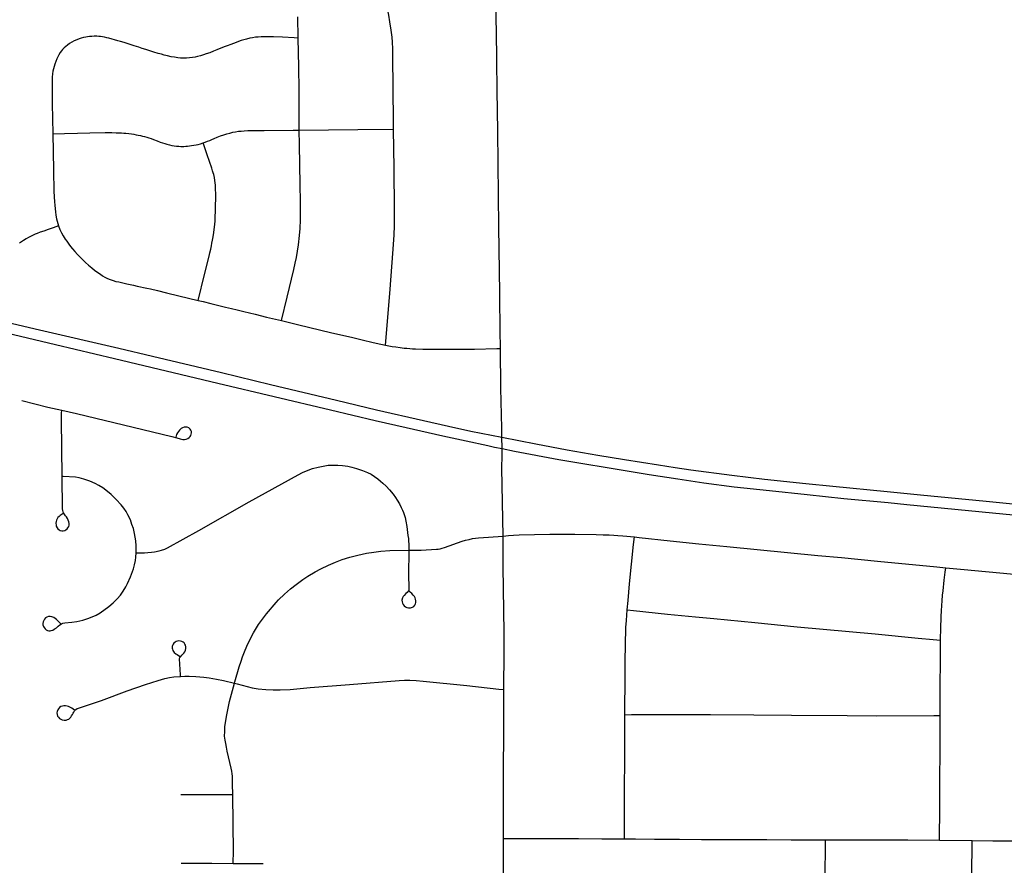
# Model space of a CAD drawing. Header units: feet. Extents: x 2113747 to 2516209, y 960708 to 1356798.
# Tile 55 of 92: x 2283602 to 2288757, y 1184896 to 1189324. Entities that reach past the tile are written whole.
import ezdxf

# ---------------------------------------------------------------- set-up
doc = ezdxf.new("R2010")
doc.units = ezdxf.units.FT
doc.header["$LTSCALE"] = 20
doc.header["$MEASUREMENT"] = 0
for name, color, linetype in [('GM_X_City_Street', 251, 'Continuous'), ('GM_X_Interstate_Route', 1, 'Continuous'), ('GM_X_State_Route', 1, 'Continuous')]:
    doc.layers.add(name, color=color, linetype=linetype)

msp = doc.modelspace()

# ---------------------------------------------------------------- linework, layer by layer
at = {"layer": 'GM_X_City_Street', "flags": 128}
for points in [[(2285559.5, 1188751.3), (2285559, 1188792.5), (2285556.4, 1189132.9), (2285555.7, 1189171.7), (2285554, 1189206), (2285551.8, 1189232.9), (2285546.9, 1189269.2), (2285540.6, 1189312.3), (2285534.5, 1189347.9), (2285527.2, 1189382.2), (2285518.7, 1189415.3), (2285485.7, 1189535.6), (2285477.7, 1189576.8), (2285470, 1189623.3), (2285466.1, 1189661.1), (2285463.5, 1189702.1), (2285462.7, 1189895.9), (2285464.3, 1190077.5)], [(2285060.1, 1189227.2), (2285057.8, 1189339.1)], [(2285060.1, 1189227.2), (2285038.4, 1189228.5), (2284978.6, 1189231.8), (2284931.2, 1189233.7), (2284903.3, 1189234.2), (2284882.1, 1189234.2), (2284866, 1189233.7), (2284849.9, 1189232.9), (2284836.8, 1189231.8), (2284820.9, 1189229.4), (2284807.3, 1189227), (2284789.6, 1189222.5), (2284775.2, 1189218.5), (2284761.3, 1189214.3), (2284747.4, 1189209.5), (2284734.5, 1189204.8), (2284721.8, 1189200), (2284706.9, 1189194.3), (2284688.5, 1189187.5), (2284672.8, 1189181.3), (2284661, 1189177), (2284646.7, 1189171.3), (2284633.8, 1189166), (2284615.8, 1189158.7), (2284597.4, 1189151.3), (2284578.9, 1189144.4), (2284564.2, 1189139.6), (2284547.7, 1189134.9), (2284532.4, 1189131), (2284520.3, 1189128.4), (2284506.8, 1189126.2), (2284490.3, 1189124.1), (2284475.1, 1189122.8), (2284458.6, 1189122.3), (2284443, 1189123.2), (2284429.9, 1189124.7), (2284413, 1189127.1), (2284394.8, 1189130.3), (2284376.1, 1189134.5), (2284358.8, 1189138.9), (2284344.8, 1189142.8), (2284327.1, 1189147.6), (2284303.6, 1189154.5), (2284278, 1189162.4), (2284261.5, 1189167.6), (2284243.7, 1189173.2), (2284225, 1189179.3), (2284202, 1189186.7), (2284185.5, 1189192.4), (2284165.1, 1189198.9), (2284148.2, 1189204.5), (2284129.9, 1189209.8), (2284115.1, 1189214.1), (2284098.7, 1189218.9), (2284085.7, 1189222.4), (2284069.2, 1189226.8), (2284058.7, 1189229.3), (2284045.3, 1189231.9), (2284034.8, 1189233.7), (2284024, 1189235.4), (2284016.3, 1189236.5), (2284005.3, 1189237.2), (2283991.4, 1189237.2), (2283978.8, 1189236.3), (2283968, 1189235.5), (2283957.5, 1189234.2), (2283947.5, 1189232.2), (2283936.7, 1189230.3), (2283922.8, 1189226.8), (2283913.2, 1189223.8), (2283900.2, 1189219), (2283887.6, 1189213.4), (2283875.5, 1189206.8), (2283862.4, 1189199), (2283851.6, 1189191.2), (2283842.9, 1189184.3), (2283834.6, 1189176.9), (2283826.4, 1189168.2), (2283820.7, 1189161.3), (2283814.2, 1189152.6), (2283806.8, 1189140), (2283801.2, 1189129.2), (2283796.4, 1189119.2), (2283790.7, 1189105.7), (2283785.1, 1189091.4), (2283781.6, 1189079.6), (2283778.5, 1189067), (2283775.9, 1189055.3), (2283773.8, 1189041), (2283772, 1189023.6), (2283771.2, 1189004.5), (2283771.2, 1188984.6), (2283771.1, 1188956.8), (2283771.9, 1188884.2), (2283773.7, 1188807.3), (2283775.7, 1188726.1)], [(2285065.3, 1188746.1), (2285064.9, 1188765.1), (2285064.3, 1188955.1), (2285062.9, 1189076.3), (2285060.1, 1189227.2)], [(2285065.3, 1188746.1), (2285372.7, 1188749.5), (2285559.5, 1188751.3)], [(2285517.4, 1187620.2), (2285526.3, 1187723.1), (2285541.8, 1187913.3), (2285555.4, 1188099.7), (2285561.9, 1188195.1), (2285564.1, 1188246.4), (2285564.8, 1188287.3), (2285564.2, 1188328.5), (2285562, 1188547.2), (2285559.5, 1188751.3)], [(2283775.7, 1188726.1), (2283835.8, 1188728), (2283904, 1188730.2), (2283969.1, 1188731.5), (2284049.9, 1188732.7), (2284084.6, 1188732.7), (2284106.4, 1188732.3), (2284121.1, 1188731.8), (2284134.8, 1188731.3), (2284146.3, 1188730.5), (2284157.1, 1188729.6), (2284173.2, 1188727.9), (2284188, 1188725.7), (2284199.3, 1188724), (2284211.8, 1188721.8), (2284221.8, 1188720.1), (2284233.6, 1188717.5), (2284244.4, 1188714.8), (2284255.9, 1188711.8), (2284267.9, 1188708.3), (2284277.7, 1188705.4), (2284289.6, 1188701.4), (2284303, 1188696.6), (2284322.2, 1188689.2), (2284337.4, 1188683.5), (2284349.9, 1188679.2), (2284361.7, 1188675.3), (2284372.1, 1188672.2), (2284386, 1188668.8), (2284398.8, 1188666), (2284411.2, 1188664), (2284423.3, 1188662.2), (2284434.6, 1188661.3), (2284444.9, 1188660.7), (2284453.7, 1188660.8), (2284461.5, 1188660.8), (2284471.3, 1188661.2), (2284481.1, 1188662.3), (2284490.7, 1188663.1), (2284501.5, 1188664.4), (2284513.2, 1188666.1), (2284525.8, 1188668.7), (2284536.7, 1188671.3), (2284548.8, 1188674.8), (2284562.5, 1188678.9)], [(2283775.7, 1188726.1), (2283776.7, 1188633.6), (2283778.3, 1188533.8), (2283779.3, 1188494.7), (2283779.8, 1188466.3), (2283780.9, 1188426.1), (2283782.1, 1188396.1), (2283783.9, 1188371), (2283785.2, 1188352.3), (2283786.9, 1188334), (2283789.1, 1188317.5), (2283791.2, 1188301), (2283794.7, 1188282), (2283797.7, 1188269), (2283801.2, 1188257.3), (2283804.9, 1188244.7)], [(2284562.5, 1188678.9), (2284573.6, 1188683.1), (2284585.3, 1188687.3), (2284597, 1188692.1), (2284608.3, 1188696.9), (2284620.1, 1188701.7), (2284636, 1188708.4), (2284653.9, 1188715.1), (2284670, 1188720.7), (2284686.5, 1188725.9), (2284702.2, 1188730.3), (2284718.2, 1188734.2), (2284731.3, 1188736.8), (2284746.9, 1188739.4), (2284761.6, 1188741.1), (2284776.4, 1188742.4), (2284795.5, 1188743.3), (2284881.1, 1188744.1), (2285034.4, 1188745.8), (2285065.3, 1188746.1)], [(2284971.9, 1187748.4), (2285003.1, 1187871.3), (2285037.1, 1188015.6), (2285044.6, 1188049.2), (2285050.6, 1188077.9), (2285056.7, 1188111.4), (2285061.8, 1188145.8), (2285067.4, 1188193.3), (2285070.1, 1188229.8), (2285072.8, 1188275.5), (2285072, 1188370), (2285070.4, 1188461.6), (2285066.7, 1188668), (2285065.3, 1188746.1)], [(2284535.5, 1187854.2), (2284569.1, 1187989.4), (2284593.4, 1188086.2), (2284597.8, 1188104), (2284602.1, 1188121.8), (2284606.1, 1188140.1), (2284608.7, 1188154), (2284611.7, 1188169.6), (2284614.3, 1188186.5), (2284617.8, 1188209.1), (2284620, 1188224.8), (2284621.7, 1188238.2), (2284623.5, 1188253), (2284624.8, 1188268.6), (2284625.2, 1188280.3), (2284625.6, 1188297.3), (2284626.5, 1188316.4), (2284627.8, 1188351.6), (2284628.3, 1188387.6), (2284628.3, 1188412.8), (2284627.5, 1188435.8), (2284626.4, 1188458.2), (2284625.3, 1188469.7), (2284623.6, 1188482.3), (2284621, 1188497.5), (2284617.5, 1188512.7), (2284614.9, 1188522.7), (2284611.9, 1188532.7), (2284607.5, 1188546.1), (2284603.6, 1188557.8), (2284599.3, 1188571.7), (2284594, 1188586.5), (2284585.4, 1188611.2), (2284567.6, 1188663.8), (2284562.5, 1188678.9)], [(2283804.9, 1188244.7), (2283777.3, 1188234.3), (2283750.8, 1188225.1), (2283727.3, 1188217.3), (2283709.1, 1188210.8), (2283693.5, 1188204.8), (2283683.5, 1188200.4), (2283672.2, 1188195.2), (2283659.1, 1188188.7), (2283647.8, 1188182.7), (2283635.3, 1188175.7), (2283620.9, 1188167), (2283600.5, 1188154.4)], [(2283804.9, 1188244.7), (2283812.1, 1188225.9), (2283821.2, 1188207.2), (2283829.8, 1188191.6), (2283840.2, 1188175.1), (2283848.3, 1188163.6), (2283858.7, 1188149.2), (2283868.6, 1188136.1), (2283877.8, 1188124.9), (2283890.6, 1188109.5), (2283904.3, 1188094.9), (2283919.9, 1188078.9), (2283933.8, 1188064.9), (2283946.4, 1188053.2), (2283962.2, 1188039.1), (2283979.6, 1188024.3), (2283994.3, 1188012.6), (2284011.3, 1187999.6), (2284024.1, 1187990.6), (2284034.7, 1187983.5), (2284048, 1187975.9), (2284062.1, 1187968.3), (2284075.1, 1187963), (2284090.5, 1187958.1), (2284105.5, 1187953.9), (2284120.5, 1187950.6), (2284135.2, 1187947.1), (2284163.2, 1187941.3), (2284197.1, 1187933.5), (2284216.4, 1187929.3), (2284233.6, 1187925.6), (2284250.1, 1187922.2), (2284267.4, 1187918.2), (2284287.4, 1187913.9), (2284323.4, 1187905.6), (2284371.3, 1187893.8), (2284434.8, 1187878.7), (2284535.5, 1187854.2)], [(2284535.5, 1187854.2), (2284561.6, 1187847.9), (2284602.9, 1187837.9), (2284679.1, 1187819), (2284710.1, 1187811.4), (2284740.9, 1187804), (2284776.1, 1187795.8), (2284835.1, 1187781.6), (2284893.4, 1187767), (2284971.9, 1187748.4)], [(2284971.9, 1187748.4), (2285056.2, 1187727.9), (2285236.5, 1187685), (2285339.5, 1187661.1), (2285394.9, 1187647.9), (2285452.2, 1187634.3), (2285491.9, 1187625.4), (2285517.4, 1187620.2)], [(2285517.4, 1187620.2), (2285534.7, 1187616.5), (2285551.6, 1187613.5), (2285571.8, 1187610.2), (2285594.6, 1187606.9), (2285614.2, 1187604.7), (2285629.4, 1187603.4), (2285644.5, 1187602.1), (2285659.3, 1187601.2), (2285674.7, 1187600.5), (2285713.1, 1187599), (2285756.8, 1187598.5), (2285807.4, 1187598.1), (2285855.3, 1187598), (2285896.8, 1187598.1), (2285945.1, 1187598.5), (2285983.3, 1187599.4), (2286099.7, 1187602.3), (2286119.3, 1187602.9)], [(2283613.4, 1187329.8), (2283749.9, 1187295.5), (2283822.5, 1187278.9)], [(2283823.9, 1186931.8), (2283819.8, 1187228.4), (2283821.4, 1187262.3), (2283822.5, 1187278.9)], [(2283822.5, 1187278.9), (2283899.9, 1187261.2), (2284196.5, 1187190.9), (2284399, 1187140.6), (2284423.9, 1187134.4), (2284442.5, 1187129.4), (2284456.6, 1187126.3), (2284465.3, 1187125.8), (2284474.2, 1187127.6), (2284481.9, 1187131), (2284489.3, 1187136.1), (2284493.7, 1187140.8), (2284498.3, 1187147.3), (2284500.2, 1187153.1), (2284501.6, 1187160.8), (2284500.5, 1187167.8), (2284498.3, 1187174.3), (2284494, 1187180.5), (2284486.9, 1187186.7), (2284478.1, 1187189.9), (2284469.6, 1187190.6), (2284462.4, 1187190), (2284454.3, 1187187.4), (2284446.8, 1187182.5), (2284438.6, 1187174.7), (2284433.1, 1187168.2), (2284428.2, 1187160.7), (2284423.6, 1187151.6), (2284419.1, 1187138.5)], [(2284211.4, 1186532.9), (2284217, 1186532.9), (2284254.7, 1186532.8), (2284273, 1186533.6), (2284291.3, 1186535.2), (2284308.4, 1186537.6), (2284331.3, 1186542.5), (2284345, 1186546.3), (2284361.3, 1186551.9), (2284375.2, 1186559), (2284538.9, 1186648.5), (2284803.9, 1186799.9), (2285059.2, 1186941.5), (2285083.3, 1186953.6), (2285112.4, 1186965.8), (2285135.5, 1186974), (2285165.3, 1186981.4), (2285190.6, 1186986.7), (2285216.2, 1186990.5), (2285239.4, 1186992.1), (2285268, 1186991.7), (2285292.4, 1186990), (2285319.3, 1186985.6), (2285340.8, 1186981.1), (2285364.5, 1186974.7), (2285397.4, 1186962.8), (2285423.4, 1186952.2), (2285441.7, 1186943.4), (2285459.6, 1186931.6), (2285476.4, 1186920), (2285491.5, 1186907.5), (2285503.4, 1186897), (2285520.5, 1186881.9), (2285538.3, 1186861.8), (2285556.6, 1186840.2), (2285569.2, 1186821.4), (2285577.9, 1186808.4), (2285590, 1186788.4), (2285600, 1186769.7), (2285606.7, 1186755.6), (2285611.2, 1186743.9), (2285615.2, 1186733.7), (2285619.7, 1186717.6), (2285623.9, 1186697.7), (2285628.4, 1186670.9), (2285635, 1186623.1), (2285636.9, 1186608.2), (2285638, 1186594.2), (2285639, 1186577.3), (2285639.8, 1186546)], [(2283829.1, 1186738.2), (2283818.6, 1186731.3), (2283813.2, 1186727.5), (2283808, 1186723), (2283802.1, 1186717.1), (2283797.4, 1186710.1), (2283794.3, 1186703.7), (2283792, 1186696.4), (2283791, 1186687.2), (2283791.9, 1186678), (2283793.2, 1186671.1), (2283797.2, 1186663.9), (2283801, 1186658.5), (2283807.8, 1186653.2), (2283814, 1186649.8), (2283822.1, 1186648.1), (2283829.7, 1186648.1), (2283837.3, 1186649.8), (2283844.2, 1186653.5), (2283850.1, 1186657.8), (2283854.4, 1186663.7), (2283858.3, 1186670.5), (2283860.3, 1186677.4), (2283860.8, 1186685.3), (2283859, 1186693.9), (2283856.3, 1186703), (2283851.8, 1186711.7), (2283846.4, 1186720), (2283841.4, 1186726.5), (2283834, 1186735.8), (2283831, 1186741), (2283828.6, 1186746.9), (2283827.3, 1186753.2), (2283826.3, 1186762.4), (2283823.9, 1186931.8)], [(2284211.4, 1186532.9), (2284212.3, 1186545.4), (2284211.6, 1186569.2), (2284209.3, 1186594.5), (2284202.7, 1186633.3), (2284196.9, 1186659.1), (2284189.6, 1186681.2), (2284181.1, 1186705.7), (2284168.8, 1186730.4), (2284158.5, 1186749.5), (2284146.3, 1186766.5), (2284133.5, 1186784.1), (2284107.3, 1186812.3), (2284081, 1186838.3), (2284061.5, 1186853.9), (2284036.7, 1186872.3), (2284016.6, 1186884), (2283996.5, 1186894.6), (2283968.7, 1186906.9), (2283938.2, 1186918.4), (2283913.1, 1186924.8), (2283893.7, 1186928.3), (2283828.8, 1186931.6), (2283823.9, 1186931.8)], [(2285639.8, 1186546), (2285704.2, 1186547), (2285783.4, 1186551), (2285792.9, 1186551.9), (2285802.8, 1186553.6), (2285814.6, 1186556.7), (2285825.8, 1186559.9), (2285919.2, 1186593.5), (2285936.4, 1186598.7), (2285954.5, 1186602.7), (2285973.4, 1186606.8), (2285987.7, 1186609.1), (2286004.7, 1186611.4), (2286132.5, 1186620.1)], [(2286132.5, 1186620.1), (2286161, 1186622.4), (2286187.8, 1186624.3), (2286217.8, 1186626.1), (2286378, 1186629.4), (2286508.9, 1186629.6), (2286620.1, 1186628.3), (2286656.3, 1186627.3), (2286687.6, 1186626.4), (2286712.3, 1186625.1), (2286733.3, 1186623.7), (2286760.2, 1186621.8), (2286820.4, 1186615.4)], [(2286783.3, 1186233.4), (2286787.3, 1186282.3), (2286795.5, 1186370.7), (2286816.4, 1186576.6), (2286820.4, 1186615.4)], [(2286820.4, 1186615.4), (2286844.8, 1186612.8), (2287007.6, 1186595.2), (2287157.7, 1186580.1), (2287304.4, 1186564.9), (2287780.6, 1186518.9), (2287904.7, 1186507), (2288094, 1186488.6), (2288404.3, 1186459.3), (2288451.8, 1186454.5)], [(2283816.6, 1186160), (2283807.2, 1186170.2), (2283801.6, 1186175.6), (2283794.5, 1186182.8), (2283787, 1186189.1), (2283780.2, 1186193.6), (2283770.5, 1186197.6), (2283761.4, 1186199.1), (2283752.2, 1186198.4), (2283744.7, 1186196.1), (2283737.7, 1186191.2), (2283732.1, 1186185.6), (2283727.5, 1186178.6), (2283724.7, 1186170.7), (2283723, 1186163), (2283723.6, 1186154.6), (2283725.6, 1186147.1), (2283729.3, 1186140.7), (2283734.7, 1186133.7), (2283741, 1186128.7), (2283747.7, 1186125.7), (2283755.1, 1186124.4), (2283760.5, 1186124.2), (2283766.2, 1186124.8), (2283775.1, 1186127.4), (2283782.4, 1186131.7), (2283788.3, 1186135.5), (2283794, 1186139.6), (2283803.1, 1186147.7), (2283812.2, 1186154.6), (2283820.7, 1186161.1), (2283827.6, 1186164.1), (2283837.8, 1186165.9), (2283874.3, 1186168.8), (2283901.4, 1186172.5), (2283932.2, 1186180.5), (2283957.8, 1186188.1), (2283982, 1186197.2), (2284001.5, 1186206.3), (2284022.5, 1186218.9), (2284068.3, 1186250.9), (2284091.4, 1186270.3), (2284111.8, 1186290.9), (2284129.6, 1186311), (2284144.3, 1186332.2), (2284157.6, 1186353.4), (2284167.1, 1186372.1), (2284182.2, 1186407.3), (2284197.6, 1186448.3), (2284203.4, 1186469.2), (2284207.9, 1186492.3), (2284210.3, 1186509.9), (2284211.4, 1186532.9)], [(2284725.9, 1185849.6), (2284728.3, 1185857.5), (2284751.3, 1185935.1), (2284760.9, 1185965.5), (2284768.8, 1185987.3), (2284778.8, 1186013.8), (2284791.3, 1186043.7), (2284808.3, 1186080.8), (2284825.6, 1186113.1), (2284852.9, 1186156.7), (2284868.2, 1186178.1), (2284894, 1186212.5), (2284944, 1186271.7), (2284957.5, 1186285.9), (2284988, 1186315.5), (2285020, 1186343.3), (2285049.3, 1186366.5), (2285084.8, 1186392.7), (2285111.2, 1186410.5), (2285148.1, 1186432.9), (2285178, 1186447.9), (2285218.1, 1186467.9), (2285256.2, 1186484.2), (2285290.9, 1186496.7), (2285331.1, 1186509.7), (2285372.5, 1186520.2), (2285418.5, 1186529.7), (2285455.7, 1186536.3), (2285492.9, 1186541.1), (2285540.2, 1186544.3), (2285639.8, 1186546)], [(2285639.8, 1186546), (2285639.7, 1186539.6), (2285637.8, 1186421.2), (2285638.7, 1186345.9), (2285638.6, 1186340), (2285638.5, 1186335.1), (2285636, 1186330.7), (2285630.4, 1186325), (2285623, 1186319), (2285614.1, 1186309), (2285610.2, 1186303.4), (2285606.1, 1186295.8), (2285603.4, 1186284.8), (2285603.9, 1186275.8), (2285606.1, 1186268.8), (2285610, 1186261.5), (2285615.4, 1186254.9), (2285621.9, 1186250.1), (2285628.7, 1186246.5), (2285637.7, 1186244.8), (2285648.2, 1186245.1), (2285659.1, 1186247.9), (2285665.6, 1186252), (2285670.8, 1186258.5), (2285673.5, 1186264.7), (2285676.2, 1186272.6), (2285676.2, 1186280.4), (2285674.8, 1186288.8), (2285672.5, 1186296), (2285668.6, 1186303.8), (2285662.1, 1186311.4), (2285654.3, 1186319.5), (2285646.1, 1186326.6), (2285640.4, 1186331.8)], [(2288423.5, 1186074.3), (2288425, 1186141.1), (2288425.3, 1186157.6), (2288426.4, 1186176.9), (2288427.6, 1186199.4), (2288429.2, 1186229.3), (2288430.6, 1186255.7), (2288432.3, 1186281.3), (2288434.3, 1186311.2), (2288436.7, 1186332.5), (2288442.8, 1186389.3), (2288448.6, 1186431.3), (2288451.8, 1186454.5)], [(2288451.8, 1186454.5), (2288548, 1186444.9), (2288789.8, 1186421.7), (2288896, 1186411.6)], [(2286770.6, 1185684.8), (2286772.3, 1185891.8), (2286772.8, 1185967.3), (2286774, 1186049.4), (2286774.6, 1186086.5), (2286774.9, 1186102.9), (2286775.2, 1186118.4), (2286775.8, 1186129.1), (2286776.5, 1186141.8), (2286778.7, 1186177.5), (2286783.3, 1186233.4)], [(2286783.3, 1186233.4), (2286815, 1186230), (2286994.2, 1186211.2), (2287141.2, 1186197.6), (2287235.9, 1186188.9), (2287451.2, 1186167.2), (2287673, 1186145.4), (2288081.2, 1186107.9), (2288306.3, 1186084.6), (2288384.7, 1186077.7), (2288423.5, 1186074.3)], [(2284443.8, 1185884.6), (2284443.3, 1185892.7), (2284438.8, 1185976.5), (2284441, 1185983.8), (2284445, 1185990.3), (2284450.2, 1185995.8), (2284455.8, 1186002.3), (2284461.1, 1186007.6), (2284466.1, 1186014.7), (2284469.2, 1186022.6), (2284471.8, 1186031), (2284471.3, 1186040), (2284470, 1186048.2), (2284467, 1186054.7), (2284462.9, 1186060.4), (2284457.7, 1186064.7), (2284451.2, 1186068.4), (2284443, 1186070.6), (2284434.2, 1186071.7), (2284427.5, 1186070.6), (2284420.4, 1186068.5), (2284415, 1186065.3), (2284409, 1186059.9), (2284405, 1186054.7), (2284401.6, 1186047.7), (2284400, 1186041), (2284399.9, 1186033.7), (2284401.6, 1186027), (2284404.3, 1186020.4), (2284411.2, 1186011.1), (2284419.3, 1186004.2), (2284427.1, 1185999.2), (2284433.9, 1185994.9), (2284441.4, 1185990.2)], [(2288421.9, 1185680.5), (2288422.4, 1185793.8), (2288423.9, 1186006.8), (2288423.5, 1186074.3)], [(2283888.6, 1185708.5), (2283881.8, 1185713.7), (2283875.1, 1185718.2), (2283868, 1185721.9), (2283861.2, 1185725.2), (2283856.9, 1185726.9), (2283850.2, 1185729.1), (2283841.9, 1185730.4), (2283833.2, 1185730.9), (2283825.4, 1185729.9), (2283817.4, 1185727), (2283810.7, 1185722.8), (2283805, 1185716.1), (2283800.8, 1185709.7), (2283797.8, 1185701.6), (2283796.9, 1185693.9), (2283797.8, 1185686.1), (2283800.1, 1185677.8), (2283804.1, 1185671.2), (2283809.9, 1185664.8), (2283817.4, 1185660.7), (2283824.7, 1185657.8), (2283835, 1185656.2), (2283844.3, 1185656.9), (2283852.9, 1185659), (2283859.9, 1185662.1), (2283864.5, 1185665.7), (2283869.2, 1185671.2), (2283873.8, 1185678.1), (2283878.4, 1185685.5), (2283882, 1185692.2), (2283885.5, 1185698.7), (2283889.2, 1185705), (2283896.2, 1185712.4), (2283902.7, 1185716.9), (2283909.2, 1185719.7), (2284030, 1185759.4), (2284165.3, 1185808.9), (2284261.2, 1185842.9), (2284293.6, 1185854), (2284327.1, 1185864), (2284361.4, 1185873.8), (2284386.1, 1185878.7), (2284409.7, 1185882.5), (2284443.8, 1185884.6)], [(2284443.8, 1185884.6), (2284466, 1185886), (2284488.3, 1185886.4), (2284523.4, 1185885.1), (2284566.8, 1185881.2), (2284593.7, 1185877.7), (2284632.8, 1185871.2), (2284668.9, 1185863.3), (2284725.9, 1185849.6)], [(2284725.9, 1185849.6), (2284740.2, 1185846.2), (2284819.7, 1185826.2), (2284851.2, 1185820.3), (2284891, 1185816.4), (2284929.8, 1185814.6), (2284966.2, 1185814.3), (2285018.6, 1185817), (2285123, 1185827.2), (2285329, 1185843.4), (2285588.9, 1185862.9), (2285616.8, 1185864.9), (2285643.9, 1185865.8), (2285678.5, 1185863.8), (2285713.8, 1185861), (2285943.2, 1185837.1), (2286110.7, 1185818.8), (2286137.4, 1185815.9)], [(2284717.1, 1185267.2), (2284716.6, 1185321.8), (2284716.3, 1185348.6), (2284716.1, 1185362.5), (2284715, 1185375.5), (2284712.9, 1185389.1), (2284709.8, 1185404.5), (2284688.7, 1185494.2), (2284684.2, 1185514.5), (2284680.4, 1185534.6), (2284677.2, 1185551.4), (2284675, 1185573.1), (2284675.1, 1185596.5), (2284676.6, 1185621.4), (2284681.3, 1185654.6), (2284687, 1185683.8), (2284700.8, 1185753.9), (2284725.9, 1185849.6)], [(2286768.4, 1185034.4), (2286768.4, 1185061.3), (2286768.9, 1185264.7), (2286770.1, 1185481.5), (2286770.5, 1185570.1), (2286770.5, 1185678.4), (2286770.6, 1185684.8)], [(2286770.6, 1185684.8), (2286805.7, 1185684.9), (2287019, 1185685.5), (2287219.4, 1185685.5), (2287446, 1185684.2), (2287642.8, 1185682.8), (2287934.9, 1185680.3), (2288089.1, 1185678.4), (2288387.7, 1185680.3), (2288421.9, 1185680.5)], [(2288418.3, 1185027), (2288419.8, 1185200.3), (2288419.4, 1185341.3), (2288420.8, 1185495.3), (2288421.9, 1185680.5)], [(2284445.1, 1185267.2), (2284548.5, 1185267), (2284617.2, 1185266.6), (2284706.9, 1185267.1), (2284717.1, 1185267.2)], [(2284719, 1184906.1), (2284719.2, 1184913), (2284720.5, 1184964.5), (2284717.1, 1185267.2)], [(2286134.9, 1185036), (2286203.2, 1185036.3), (2286364.1, 1185037), (2286528.3, 1185036.1), (2286649.7, 1185034.6), (2286768.4, 1185034.4)], [(2286768.4, 1185034.4), (2286827, 1185034.4), (2286925.5, 1185033.7), (2287056.8, 1185033), (2287171.7, 1185031.9), (2287283.3, 1185031.8), (2287513.1, 1185031.3), (2287641.1, 1185030), (2287821.7, 1185029.3)], [(2287807.7, 1184450.6), (2287807.6, 1184482), (2287807.6, 1184500.6), (2287808.2, 1184518.4), (2287808.8, 1184537.5), (2287809.6, 1184562.5), (2287810.1, 1184575.8), (2287815.1, 1184687.9), (2287815.5, 1184697.5), (2287816.1, 1184709.9), (2287816.3, 1184717.8), (2287816.5, 1184725.8), (2287819.6, 1184850.6), (2287821.3, 1184991.5), (2287821.7, 1185029.3)], [(2287821.7, 1185029.3), (2287926.6, 1185028.9), (2288251.6, 1185028.8), (2288418.3, 1185027)], [(2288418.3, 1185027), (2288588.6, 1185025.2)], [(2288584.9, 1184444.7), (2288585.4, 1184470.3), (2288587.1, 1184568.5), (2288587.5, 1184729), (2288588, 1184863.3), (2288588.5, 1184997.7), (2288588.6, 1185025.2)], [(2288588.6, 1185025.2), (2288698, 1185024.1), (2288812.9, 1185023.8), (2288848.9, 1185024.3), (2288908.9, 1185027.7)], [(2284447, 1184907.2), (2284527.6, 1184906.9), (2284608.5, 1184906.6), (2284719, 1184906.1)], [(2284719, 1184906.1), (2284765.6, 1184906), (2284833.2, 1184905.7), (2284877.4, 1184905.5)]]:
    msp.add_lwpolyline(points, dxfattribs=at)
at = {"layer": 'GM_X_Interstate_Route', "flags": 128}
for points in [[(2282176.9, 1188007.8), (2282300.2, 1187978), (2282607.3, 1187903.8), (2282766.7, 1187865.9), (2283148.8, 1187775.3), (2283420.2, 1187711), (2283788.5, 1187623.7), (2284097.6, 1187550.1), (2284639.6, 1187421), (2285229.9, 1187280.3), (2285463.1, 1187224.4), (2285624.6, 1187187.9), (2285816.8, 1187144.5), (2285938.8, 1187118.3), (2286053.2, 1187093.8)], [(2283154.7, 1187829.5), (2283705, 1187700.7), (2284120.6, 1187603.4), (2284297.9, 1187561.9), (2284658.7, 1187475.8), (2284915, 1187413.9), (2285260.2, 1187331.6), (2285470.3, 1187281.6), (2285717, 1187225), (2285846.9, 1187195.2), (2285964.6, 1187169.1), (2286127, 1187137.1), (2286304, 1187102.3), (2286468, 1187071.6), (2286629.2, 1187043.9), (2286768.4, 1187020.4), (2286947.4, 1186992.6), (2287033.4, 1186979.5), (2287116.4, 1186967), (2287330.9, 1186939.2), (2287502, 1186918.5), (2287718.6, 1186894.9), (2287860, 1186881), (2288144, 1186852.8), (2288318.7, 1186835.7), (2288662.4, 1186802.2), (2288854.4, 1186783.4)], [(2286053.2, 1187093.8), (2286087.5, 1187086.4), (2286127.8, 1187078), (2286193.5, 1187064.4), (2286424.2, 1187020.8), (2286804.1, 1186957.6), (2286897.3, 1186942), (2287047.2, 1186919.3), (2287184.8, 1186898.8), (2287342.7, 1186877.4), (2287528.2, 1186857.8), (2287724.4, 1186837.5), (2287917.8, 1186817.4), (2288149.2, 1186795), (2288246.2, 1186785.6), (2288695.4, 1186742.2), (2289039.6, 1186709.1)]]:
    msp.add_lwpolyline(points, dxfattribs=at)
at = {"layer": 'GM_X_State_Route', "flags": 128}
for points in [[(2286099.4, 1189134.1), (2286093.4, 1189563.2), (2286090.3, 1190073.9), (2286090, 1190126.1), (2286088.3, 1190424.8), (2286088.1, 1190700.9)], [(2286118.4, 1187676.8), (2286115.7, 1187893.9), (2286111.1, 1188238.4), (2286105.2, 1188740.2), (2286102.4, 1188953.4), (2286099.7, 1189110.7), (2286099.4, 1189134.1)], [(2286127.5, 1187042.8), (2286127.8, 1187078), (2286127.8, 1187080.5), (2286127, 1187137.1), (2286126.2, 1187185.2), (2286121.4, 1187395.3), (2286119.3, 1187602.9), (2286119.1, 1187621.7), (2286118.4, 1187676.8)], [(2286136.9, 1185673.6), (2286137.4, 1185815.9), (2286138, 1186014.2), (2286137.7, 1186112.6), (2286134.1, 1186460.4), (2286132.7, 1186594.8), (2286132.5, 1186620.1), (2286126.9, 1186975.4), (2286127.5, 1187042.8)], [(2286174.2, 1182078), (2286170, 1182300.9), (2286158.4, 1182977), (2286152.1, 1183287.9), (2286143.8, 1183692.4), (2286139.7, 1184148.2), (2286138.9, 1184364.8), (2286136.8, 1184506.2), (2286134.9, 1185036), (2286134.7, 1185087), (2286135.7, 1185308.3), (2286136.9, 1185673.6)]]:
    msp.add_lwpolyline(points, dxfattribs=at)

doc.saveas('drawing.dxf')
